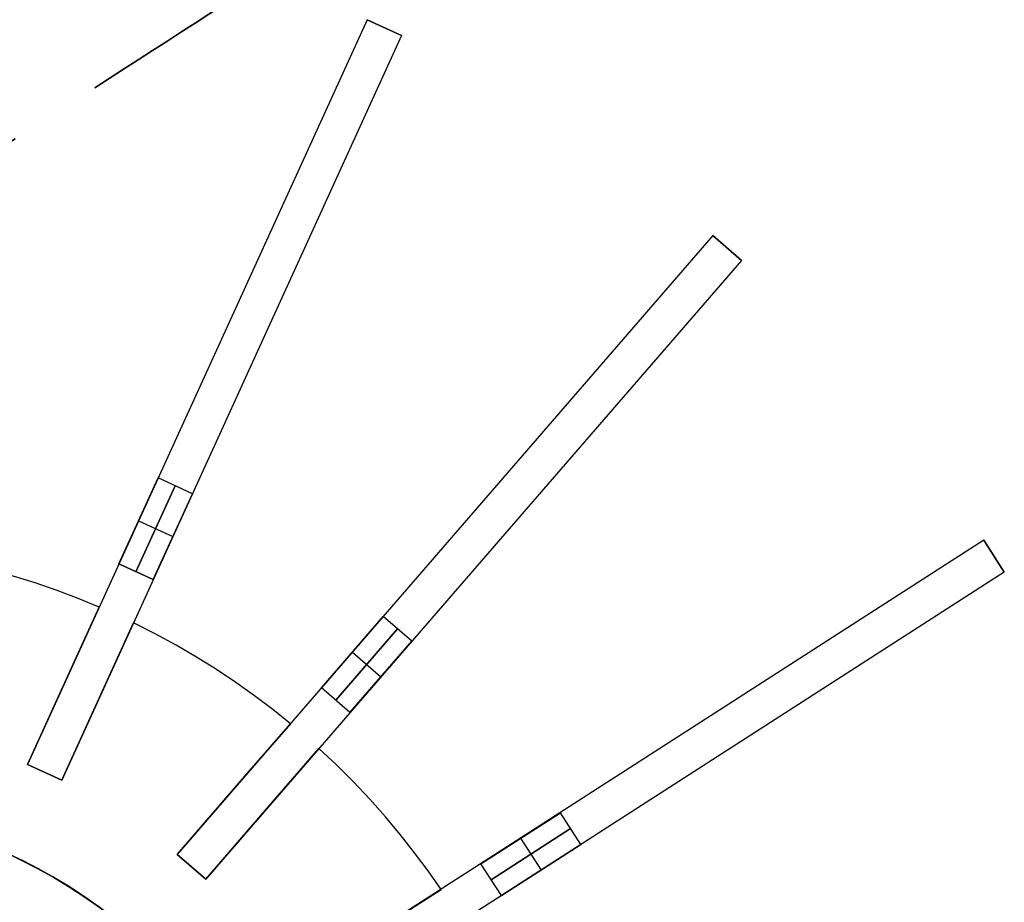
# Model space of a CAD drawing. Header units: millimetres. Extents: x 275 to 1185, y -315 to 588.
# Tile 15 of 15: x 803 to 1116, y 273 to 553. Entities that reach past the tile are written whole.
import ezdxf

# ---------------------------------------------------------------- set-up
doc = ezdxf.new("R2010")
doc.units = ezdxf.units.MM

msp = doc.modelspace()

# ---------------------------------------------------------------- linework, layer by layer
for points in [[(913.56, 553.07), (805.55, 316.56)], [(924.47, 548.08), (913.56, 553.07)], [(924.47, 548.08), (913.56, 553.07)], [(913.56, 553.07), (924.47, 548.08)], [(924.47, 548.08), (816.46, 311.58)], [(1023.43, 484.49), (853.16, 287.99)], [(1032.5, 476.63), (1023.43, 484.49)], [(1032.5, 476.63), (1023.43, 484.49)], [(1023.43, 484.49), (1032.5, 476.63)], [(1032.5, 476.63), (862.23, 280.13)], [(847.09, 407.53), (834.63, 380.24)], [(834.63, 380.24), (847.09, 407.53)], [(858.01, 402.54), (847.09, 407.53)], [(858.01, 402.54), (847.09, 407.53)], [(852.55, 405.03), (840.08, 377.75)], [(840.08, 377.75), (852.55, 405.03)], [(845.54, 375.25), (858.01, 402.54)], [(858.01, 402.54), (845.54, 375.25)], [(840.86, 393.88), (851.77, 388.9)], [(840.86, 393.88), (851.77, 388.9)], [(1109.53, 387.73), (890.8, 247.17)], [(1116.01, 377.64), (1109.53, 387.73)], [(1116.01, 377.64), (1109.53, 387.73)], [(1109.53, 387.73), (1116.01, 377.64)], [(828.37, 366.53), (821.75, 369.25), (814.99, 371.8), (808.07, 374.19), (801.02, 376.39), (793.83, 378.41), (786.51, 380.22), (779.06, 381.83), (771.51, 383.22)], [(828.37, 366.53), (821.75, 369.25), (814.99, 371.8), (808.07, 374.19), (801.02, 376.39), (793.83, 378.41), (786.51, 380.22), (779.06, 381.83), (771.51, 383.22)], [(828.37, 366.53), (821.75, 369.25), (814.99, 371.8), (808.07, 374.19), (801.02, 376.39), (793.83, 378.41), (786.51, 380.22), (779.06, 381.83), (771.51, 383.22)], [(828.37, 366.53), (821.75, 369.25), (814.99, 371.8), (808.07, 374.19), (801.02, 376.39), (793.83, 378.41), (786.51, 380.22), (779.06, 381.83), (771.51, 383.22)], [(828.37, 366.53), (821.75, 369.25), (814.99, 371.8), (808.07, 374.19), (801.02, 376.39), (793.83, 378.41), (786.51, 380.22), (779.06, 381.83), (771.51, 383.22)], [(828.37, 366.53), (821.75, 369.25), (814.99, 371.8), (808.07, 374.19), (801.02, 376.39), (793.83, 378.41), (786.51, 380.22), (779.06, 381.83), (771.51, 383.22)], [(845.54, 375.25), (834.63, 380.24)], [(845.54, 375.25), (834.63, 380.24)], [(834.63, 380.24), (845.54, 375.25)], [(1116.01, 377.64), (897.29, 237.07)], [(828.37, 366.53), (820.09, 348.4)], [(820.09, 348.4), (828.37, 366.53)], [(828.37, 366.53), (820.09, 348.4)], [(820.09, 348.4), (828.37, 366.53)], [(918.65, 363.57), (899, 340.9)], [(899, 340.9), (918.65, 363.57)], [(927.72, 355.71), (918.65, 363.57)], [(927.72, 355.71), (918.65, 363.57)], [(831, 343.42), (839.28, 361.54)], [(839.28, 361.54), (831, 343.42)], [(831, 343.42), (839.28, 361.54)], [(839.28, 361.54), (831, 343.42)], [(889.13, 329.5), (883.55, 333.98), (877.78, 338.34), (871.82, 342.57), (865.67, 346.68), (859.34, 350.63), (852.83, 354.44), (846.14, 358.08), (839.28, 361.54)], [(889.13, 329.5), (883.55, 333.98), (877.78, 338.34), (871.82, 342.57), (865.67, 346.68), (859.34, 350.63), (852.83, 354.44), (846.14, 358.08), (839.28, 361.54)], [(889.13, 329.5), (883.55, 333.98), (877.78, 338.34), (871.82, 342.57), (865.67, 346.68), (859.34, 350.63), (852.83, 354.44), (846.14, 358.08), (839.28, 361.54)], [(889.13, 329.5), (883.55, 333.98), (877.78, 338.34), (871.82, 342.57), (865.67, 346.68), (859.34, 350.63), (852.83, 354.44), (846.14, 358.08), (839.28, 361.54)], [(889.13, 329.5), (883.55, 333.98), (877.78, 338.34), (871.82, 342.57), (865.67, 346.68), (859.34, 350.63), (852.83, 354.44), (846.14, 358.08), (839.28, 361.54)], [(889.13, 329.5), (883.55, 333.98), (877.78, 338.34), (871.82, 342.57), (865.67, 346.68), (859.34, 350.63), (852.83, 354.44), (846.14, 358.08), (839.28, 361.54)], [(923.18, 359.64), (903.54, 336.97)], [(903.54, 336.97), (923.18, 359.64)], [(908.07, 333.04), (927.72, 355.71)], [(927.72, 355.71), (908.07, 333.04)], [(908.83, 352.23), (917.9, 344.37)], [(908.83, 352.23), (917.9, 344.37)], [(820.09, 348.4), (805.55, 316.56)], [(805.55, 316.56), (820.09, 348.4)], [(820.09, 348.4), (805.55, 316.56)], [(805.55, 316.56), (820.09, 348.4)], [(816.46, 311.58), (831, 343.42)], [(831, 343.42), (816.46, 311.58)], [(816.46, 311.58), (831, 343.42)], [(831, 343.42), (816.46, 311.58)], [(908.07, 333.04), (899, 340.9)], [(908.07, 333.04), (899, 340.9)], [(889.13, 329.5), (876.08, 314.44)], [(876.08, 314.44), (889.13, 329.5)], [(889.13, 329.5), (876.08, 314.44)], [(876.08, 314.44), (889.13, 329.5)], [(885.15, 306.59), (898.2, 321.65)], [(898.2, 321.65), (885.15, 306.59)], [(885.15, 306.59), (898.2, 321.65)], [(898.2, 321.65), (885.15, 306.59)], [(937.01, 276.86), (932.92, 282.72), (928.61, 288.53), (924.08, 294.28), (919.34, 299.95), (914.38, 305.53), (909.2, 311.01), (903.81, 316.39), (898.2, 321.65)], [(937.01, 276.86), (932.92, 282.72), (928.61, 288.53), (924.08, 294.28), (919.34, 299.95), (914.38, 305.53), (909.2, 311.01), (903.81, 316.39), (898.2, 321.65)], [(937.01, 276.86), (932.92, 282.72), (928.61, 288.53), (924.08, 294.28), (919.34, 299.95), (914.38, 305.53), (909.2, 311.01), (903.81, 316.39), (898.2, 321.65)], [(937.01, 276.86), (932.92, 282.72), (928.61, 288.53), (924.08, 294.28), (919.34, 299.95), (914.38, 305.53), (909.2, 311.01), (903.81, 316.39), (898.2, 321.65)], [(937.01, 276.86), (932.92, 282.72), (928.61, 288.53), (924.08, 294.28), (919.34, 299.95), (914.38, 305.53), (909.2, 311.01), (903.81, 316.39), (898.2, 321.65)], [(937.01, 276.86), (932.92, 282.72), (928.61, 288.53), (924.08, 294.28), (919.34, 299.95), (914.38, 305.53), (909.2, 311.01), (903.81, 316.39), (898.2, 321.65)], [(805.55, 316.56), (816.46, 311.58)], [(816.46, 311.58), (805.55, 316.56)], [(816.46, 311.58), (805.55, 316.56)], [(816.46, 311.58), (805.55, 316.56)], [(805.55, 316.56), (816.46, 311.58)], [(805.55, 316.56), (816.46, 311.58)], [(876.08, 314.44), (853.16, 287.99)], [(853.16, 287.99), (876.08, 314.44)], [(876.08, 314.44), (853.16, 287.99)], [(853.16, 287.99), (876.08, 314.44)], [(862.23, 280.13), (885.15, 306.59)], [(885.15, 306.59), (862.23, 280.13)], [(862.23, 280.13), (885.15, 306.59)], [(885.15, 306.59), (862.23, 280.13)], [(974.93, 301.23), (949.69, 285.01)], [(949.69, 285.01), (974.93, 301.23)], [(981.41, 291.13), (974.93, 301.23)], [(981.41, 291.13), (974.93, 301.23)], [(978.17, 296.18), (952.93, 279.96)], [(952.93, 279.96), (978.17, 296.18)], [(956.18, 274.91), (981.41, 291.13)], [(981.41, 291.13), (956.18, 274.91)], [(962.31, 293.12), (968.79, 283.02)], [(962.31, 293.12), (968.79, 283.02)], [(828.66, 271.02), (823.94, 274.36), (819.11, 277.54), (814.17, 280.55), (809.12, 283.38), (803.98, 286.04), (798.76, 288.52)], [(853.16, 287.99), (862.23, 280.13)], [(862.23, 280.13), (853.16, 287.99)], [(862.23, 280.13), (853.16, 287.99)], [(862.23, 280.13), (853.16, 287.99)], [(853.16, 287.99), (862.23, 280.13)], [(956.18, 274.91), (949.69, 285.01)], [(956.18, 274.91), (949.69, 285.01)], [(937.01, 276.86), (920.24, 266.09)], [(920.24, 266.09), (937.01, 276.86)], [(937.01, 276.86), (920.24, 266.09)], [(920.24, 266.09), (937.01, 276.86)]]:
    msp.add_lwpolyline(points)
at = {"extrusion": (0.909632, -0.415415, -1.02603e-14)}
msp.add_lwpolyline([(882.59, -86), (882.5, -80.54), (882.22, -75.08), (881.75, -69.64), (881.1, -64.21), (880.27, -58.81), (879.25, -53.45), (878.04, -48.12), (876.66, -42.83), (875.1, -37.6), (873.35, -32.42), (871.44, -27.3), (869.35, -22.26), (867.08, -17.28), (864.65, -12.39), (862.06, -7.58), (859.3, -2.87), (856.38, 1.75), (853.31, 6.27), (850.08, 10.68), (846.71, 14.97), (843.19, 19.15), (839.53, 23.21), (835.73, 27.14), (831.8, 30.93), (827.75, 34.59), (823.57, 38.11), (819.27, 41.49), (814.86, 44.72), (810.35, 47.79), (805.73, 50.71), (801.01, 53.47), (796.2, 56.06), (791.31, 58.49), (786.34, 60.75), (781.29, 62.84), (776.17, 64.76), (771, 66.5), (765.76, 68.07), (760.48, 69.45), (755.15, 70.65), (749.78, 71.67), (744.38, 72.51), (738.96, 73.16), (733.51, 73.63), (728.06, 73.91), (722.59, 74)], dxfattribs=at)
at = {"extrusion": (0.909632, -0.415415, 6.06317e-15)}
msp.add_lwpolyline([(722.59, -390), (728.06, -389.91), (733.51, -389.63), (738.96, -389.16), (744.38, -388.51), (749.78, -387.67), (755.15, -386.65), (760.48, -385.45), (765.76, -384.07), (771, -382.5), (776.17, -380.76), (781.29, -378.84), (786.34, -376.75), (791.31, -374.49), (796.2, -372.06), (801.01, -369.47), (805.73, -366.71), (810.35, -363.79), (814.86, -360.72), (819.27, -357.49), (823.57, -354.11), (827.75, -350.59), (831.8, -346.93), (835.73, -343.14), (839.53, -339.21), (843.19, -335.15), (846.71, -330.97), (850.08, -326.68), (853.31, -322.27), (856.38, -317.75), (859.3, -313.13), (862.06, -308.42), (864.65, -303.61), (867.08, -298.72), (869.35, -293.74), (871.44, -288.7), (873.35, -283.58), (875.1, -278.4), (876.66, -273.17), (878.04, -267.88), (879.25, -262.55), (880.27, -257.19), (881.1, -251.79), (881.75, -246.36), (882.22, -240.92), (882.5, -235.46), (882.59, -230)], dxfattribs=at)
at = {"extrusion": (1, 0, 0)}
for points in [[(553.07, -230), (553.07, -86)], [(550.58, -230), (550.58, -86)], [(548.08, -86), (548.08, -230)], [(484.49, -230), (484.49, -86)], [(480.56, -230), (480.56, -86)], [(476.63, -86), (476.63, -230)], [(434.82, 71.16), (434.82, -387.16)], [(429.83, 71.16), (429.83, -387.16)], [(386.24, 71.16), (386.24, -387.16)], [(387.73, -230), (387.73, -86)], [(382.68, -230), (382.68, -86)], [(378.38, 71.16), (378.38, -387.16)], [(377.64, -86), (377.64, -230)], [(366.53, -320), (366.53, -308)], [(366.53, -8), (366.53, 4)], [(361.54, -320), (361.54, -308)], [(361.54, -8), (361.54, 4)], [(329.5, -320), (329.5, -308)], [(329.5, -8), (329.5, 4)], [(321.65, -320), (321.65, -308)], [(321.65, -8), (321.65, 4)], [(316.56, -8), (316.56, -308)], [(317.45, 71.16), (317.45, -387.16)], [(314.07, -8), (314.07, -308)], [(311.58, -308), (311.58, -8)], [(307.35, 71.16), (307.35, -387.16)], [(287.99, -8), (287.99, -308)], [(284.06, -8), (284.06, -308)], [(280.13, -308), (280.13, -8)], [(276.86, -320), (276.86, -308)], [(276.86, -8), (276.86, 4)]]:
    msp.add_lwpolyline(points, dxfattribs=at)
at = {"extrusion": (0.909632, -0.415415, 4.21971e-16)}
msp.add_lwpolyline([(882.59, -86), (882.5, -80.54), (882.22, -75.08), (881.75, -69.64), (881.1, -64.21), (880.27, -58.81), (879.25, -53.45), (878.04, -48.12), (876.66, -42.83), (875.1, -37.6), (873.35, -32.42), (871.44, -27.3), (869.35, -22.26), (867.08, -17.28), (864.65, -12.39), (862.06, -7.58), (859.3, -2.87), (856.38, 1.75), (853.31, 6.27), (850.08, 10.68), (846.71, 14.97), (843.19, 19.15), (839.53, 23.21), (835.73, 27.14), (831.8, 30.93), (827.75, 34.59), (823.57, 38.11), (819.27, 41.49), (814.86, 44.72), (810.35, 47.79), (805.73, 50.71), (801.01, 53.47), (796.2, 56.06), (791.31, 58.49), (786.34, 60.75), (781.29, 62.84), (776.17, 64.76), (771, 66.5), (765.76, 68.07), (760.48, 69.45), (755.15, 70.65), (749.78, 71.67), (744.38, 72.51), (738.96, 73.16), (733.51, 73.63), (728.06, 73.91), (722.59, 74)], dxfattribs=at)
at = {"extrusion": (0.909632, -0.415415, -3.16131e-16)}
msp.add_lwpolyline([(722.59, -390), (728.06, -389.91), (733.51, -389.63), (738.96, -389.16), (744.38, -388.51), (749.78, -387.67), (755.15, -386.65), (760.48, -385.45), (765.76, -384.07), (771, -382.5), (776.17, -380.76), (781.29, -378.84), (786.34, -376.75), (791.31, -374.49), (796.2, -372.06), (801.01, -369.47), (805.73, -366.71), (810.35, -363.79), (814.86, -360.72), (819.27, -357.49), (823.57, -354.11), (827.75, -350.59), (831.8, -346.93), (835.73, -343.14), (839.53, -339.21), (843.19, -335.15), (846.71, -330.97), (850.08, -326.68), (853.31, -322.27), (856.38, -317.75), (859.3, -313.13), (862.06, -308.42), (864.65, -303.61), (867.08, -298.72), (869.35, -293.74), (871.44, -288.7), (873.35, -283.58), (875.1, -278.4), (876.66, -273.17), (878.04, -267.88), (879.25, -262.55), (880.27, -257.19), (881.1, -251.79), (881.75, -246.36), (882.22, -240.92), (882.5, -235.46), (882.59, -230)], dxfattribs=at)
at = {"extrusion": (0.909632, -0.415415, -5.01465e-15)}
msp.add_lwpolyline([(722.59, 74), (728.06, 73.91), (733.51, 73.63), (738.96, 73.16), (744.38, 72.51), (749.78, 71.67), (755.15, 70.65), (760.48, 69.45), (765.76, 68.07), (771, 66.5), (776.17, 64.76), (781.29, 62.84), (786.34, 60.75), (791.31, 58.49), (796.2, 56.06), (801.01, 53.47), (805.73, 50.71), (810.35, 47.79), (814.86, 44.72), (819.27, 41.49), (823.57, 38.11), (827.75, 34.59), (831.8, 30.93), (835.73, 27.14), (839.53, 23.21), (843.19, 19.15), (846.71, 14.97), (850.08, 10.68), (853.31, 6.27), (856.38, 1.75), (859.3, -2.87), (862.06, -7.58), (864.65, -12.39), (867.08, -17.28), (869.35, -22.26), (871.44, -27.3), (873.35, -32.42), (875.1, -37.6), (876.66, -42.83), (878.04, -48.12), (879.25, -53.45), (880.27, -58.81), (881.1, -64.21), (881.75, -69.64), (882.22, -75.08), (882.5, -80.54), (882.59, -86)], dxfattribs=at)
at = {"extrusion": (0.909632, -0.415415, 1.00315e-14)}
msp.add_lwpolyline([(882.59, -230), (882.5, -235.46), (882.22, -240.92), (881.75, -246.36), (881.1, -251.79), (880.27, -257.19), (879.25, -262.55), (878.04, -267.88), (876.66, -273.17), (875.1, -278.4), (873.35, -283.58), (871.44, -288.7), (869.35, -293.74), (867.08, -298.72), (864.65, -303.61), (862.06, -308.42), (859.3, -313.13), (856.38, -317.75), (853.31, -322.27), (850.08, -326.68), (846.71, -330.97), (843.19, -335.15), (839.53, -339.21), (835.73, -343.14), (831.8, -346.93), (827.75, -350.59), (823.57, -354.11), (819.27, -357.49), (814.86, -360.72), (810.35, -363.79), (805.73, -366.71), (801.01, -369.47), (796.2, -372.06), (791.31, -374.49), (786.34, -376.75), (781.29, -378.84), (776.17, -380.76), (771, -382.5), (765.76, -384.07), (760.48, -385.45), (755.15, -386.65), (749.78, -387.67), (744.38, -388.51), (738.96, -389.16), (733.51, -389.63), (728.06, -389.91), (722.59, -390)], dxfattribs=at)
at = {"extrusion": (0.75575, -0.654861, -3.58089e-15)}
msp.add_lwpolyline([(1036.35, -86), (1036.26, -80.54), (1035.98, -75.08), (1035.51, -69.64), (1034.86, -64.21), (1034.03, -58.81), (1033.01, -53.45), (1031.8, -48.12), (1030.42, -42.83), (1028.86, -37.6), (1027.12, -32.42), (1025.2, -27.3), (1023.11, -22.26), (1020.85, -17.28), (1018.42, -12.39), (1015.82, -7.58), (1013.06, -2.87), (1010.14, 1.75), (1007.07, 6.27), (1003.84, 10.68), (1000.47, 14.97), (996.95, 19.15), (993.29, 23.21), (989.49, 27.14), (985.56, 30.93), (981.51, 34.59), (977.33, 38.11), (973.03, 41.49), (968.62, 44.72), (964.11, 47.79), (959.49, 50.71), (954.77, 53.47), (949.96, 56.06), (945.07, 58.49), (940.1, 60.75), (935.05, 62.84), (929.93, 64.76), (924.76, 66.5), (919.52, 68.07), (914.24, 69.45), (908.91, 70.65), (903.54, 71.67), (898.14, 72.51), (892.72, 73.16), (887.27, 73.63), (881.82, 73.91), (876.35, 74)], dxfattribs=at)
at = {"extrusion": (0.75575, -0.654861, 1.96021e-15)}
msp.add_lwpolyline([(876.35, -390), (881.82, -389.91), (887.27, -389.63), (892.72, -389.16), (898.14, -388.51), (903.54, -387.67), (908.91, -386.65), (914.24, -385.45), (919.52, -384.07), (924.76, -382.5), (929.93, -380.76), (935.05, -378.84), (940.1, -376.75), (945.07, -374.49), (949.96, -372.06), (954.77, -369.47), (959.49, -366.71), (964.11, -363.79), (968.62, -360.72), (973.03, -357.49), (977.33, -354.11), (981.51, -350.59), (985.56, -346.93), (989.49, -343.14), (993.29, -339.21), (996.95, -335.15), (1000.47, -330.97), (1003.84, -326.68), (1007.07, -322.27), (1010.14, -317.75), (1013.06, -313.13), (1015.82, -308.42), (1018.42, -303.61), (1020.85, -298.72), (1023.11, -293.74), (1025.2, -288.7), (1027.12, -283.58), (1028.86, -278.4), (1030.42, -273.17), (1031.8, -267.88), (1033.01, -262.55), (1034.03, -257.19), (1034.86, -251.79), (1035.51, -246.36), (1035.98, -240.92), (1036.26, -235.46), (1036.35, -230)], dxfattribs=at)
at = {"extrusion": (0.75575, -0.654861, -1.36066e-15)}
msp.add_lwpolyline([(1036.35, -86), (1036.26, -80.54), (1035.98, -75.08), (1035.51, -69.64), (1034.86, -64.21), (1034.03, -58.81), (1033.01, -53.45), (1031.8, -48.12), (1030.42, -42.83), (1028.86, -37.6), (1027.12, -32.42), (1025.2, -27.3), (1023.11, -22.26), (1020.85, -17.28), (1018.42, -12.39), (1015.82, -7.58), (1013.06, -2.87), (1010.14, 1.75), (1007.07, 6.27), (1003.84, 10.68), (1000.47, 14.97), (996.95, 19.15), (993.29, 23.21), (989.49, 27.14), (985.56, 30.93), (981.51, 34.59), (977.33, 38.11), (973.03, 41.49), (968.62, 44.72), (964.11, 47.79), (959.49, 50.71), (954.77, 53.47), (949.96, 56.06), (945.07, 58.49), (940.1, 60.75), (935.05, 62.84), (929.93, 64.76), (924.76, 66.5), (919.52, 68.07), (914.24, 69.45), (908.91, 70.65), (903.54, 71.67), (898.14, 72.51), (892.72, 73.16), (887.27, 73.63), (881.82, 73.91), (876.35, 74)], dxfattribs=at)
at = {"extrusion": (0.75575, -0.654861, -8.26986e-16)}
msp.add_lwpolyline([(876.35, -390), (881.82, -389.91), (887.27, -389.63), (892.72, -389.16), (898.14, -388.51), (903.54, -387.67), (908.91, -386.65), (914.24, -385.45), (919.52, -384.07), (924.76, -382.5), (929.93, -380.76), (935.05, -378.84), (940.1, -376.75), (945.07, -374.49), (949.96, -372.06), (954.77, -369.47), (959.49, -366.71), (964.11, -363.79), (968.62, -360.72), (973.03, -357.49), (977.33, -354.11), (981.51, -350.59), (985.56, -346.93), (989.49, -343.14), (993.29, -339.21), (996.95, -335.15), (1000.47, -330.97), (1003.84, -326.68), (1007.07, -322.27), (1010.14, -317.75), (1013.06, -313.13), (1015.82, -308.42), (1018.42, -303.61), (1020.85, -298.72), (1023.11, -293.74), (1025.2, -288.7), (1027.12, -283.58), (1028.86, -278.4), (1030.42, -273.17), (1031.8, -267.88), (1033.01, -262.55), (1034.03, -257.19), (1034.86, -251.79), (1035.51, -246.36), (1035.98, -240.92), (1036.26, -235.46), (1036.35, -230)], dxfattribs=at)
at = {"extrusion": (0.75575, -0.654861, -1.67879e-15)}
msp.add_lwpolyline([(876.35, 74), (881.82, 73.91), (887.27, 73.63), (892.72, 73.16), (898.14, 72.51), (903.54, 71.67), (908.91, 70.65), (914.24, 69.45), (919.52, 68.07), (924.76, 66.5), (929.93, 64.76), (935.05, 62.84), (940.1, 60.75), (945.07, 58.49), (949.96, 56.06), (954.77, 53.47), (959.49, 50.71), (964.11, 47.79), (968.62, 44.72), (973.03, 41.49), (977.33, 38.11), (981.51, 34.59), (985.56, 30.93), (989.49, 27.14), (993.29, 23.21), (996.95, 19.15), (1000.47, 14.97), (1003.84, 10.68), (1007.07, 6.27), (1010.14, 1.75), (1013.06, -2.87), (1015.82, -7.58), (1018.42, -12.39), (1020.85, -17.28), (1023.11, -22.26), (1025.2, -27.3), (1027.12, -32.42), (1028.86, -37.6), (1030.42, -42.83), (1031.8, -48.12), (1033.01, -53.45), (1034.03, -58.81), (1034.86, -64.21), (1035.51, -69.64), (1035.98, -75.08), (1036.26, -80.54), (1036.35, -86)], dxfattribs=at)
at = {"extrusion": (0.75575, -0.654861, 2.49323e-15)}
msp.add_lwpolyline([(1036.35, -230), (1036.26, -235.46), (1035.98, -240.92), (1035.51, -246.36), (1034.86, -251.79), (1034.03, -257.19), (1033.01, -262.55), (1031.8, -267.88), (1030.42, -273.17), (1028.86, -278.4), (1027.12, -283.58), (1025.2, -288.7), (1023.11, -293.74), (1020.85, -298.72), (1018.42, -303.61), (1015.82, -308.42), (1013.06, -313.13), (1010.14, -317.75), (1007.07, -322.27), (1003.84, -326.68), (1000.47, -330.97), (996.95, -335.15), (993.29, -339.21), (989.49, -343.14), (985.56, -346.93), (981.51, -350.59), (977.33, -354.11), (973.03, -357.49), (968.62, -360.72), (964.11, -363.79), (959.49, -366.71), (954.77, -369.47), (949.96, -372.06), (945.07, -374.49), (940.1, -376.75), (935.05, -378.84), (929.93, -380.76), (924.76, -382.5), (919.52, -384.07), (914.24, -385.45), (908.91, -386.65), (903.54, -387.67), (898.14, -388.51), (892.72, -389.16), (887.27, -389.63), (881.82, -389.91), (876.35, -390)], dxfattribs=at)
at = {"extrusion": (-0.540641, 0.841254, 1.17295e-15)}
msp.add_lwpolyline([(-1143.02, -86), (-1142.92, -80.54), (-1142.64, -75.08), (-1142.18, -69.64), (-1141.53, -64.21), (-1140.69, -58.81), (-1139.67, -53.45), (-1138.47, -48.12), (-1137.08, -42.83), (-1135.52, -37.6), (-1133.78, -32.42), (-1131.86, -27.3), (-1129.77, -22.26), (-1127.51, -17.28), (-1125.08, -12.39), (-1122.48, -7.58), (-1119.72, -2.87), (-1116.81, 1.75), (-1113.73, 6.27), (-1110.51, 10.68), (-1107.13, 14.97), (-1103.61, 19.15), (-1099.95, 23.21), (-1096.15, 27.14), (-1092.23, 30.93), (-1088.17, 34.59), (-1083.99, 38.11), (-1079.69, 41.49), (-1075.29, 44.72), (-1070.77, 47.79), (-1066.15, 50.71), (-1061.43, 53.47), (-1056.63, 56.06), (-1051.73, 58.49), (-1046.76, 60.75), (-1041.71, 62.84), (-1036.6, 64.76), (-1031.42, 66.5), (-1026.18, 68.07), (-1020.9, 69.45), (-1015.57, 70.65), (-1010.2, 71.67), (-1004.8, 72.51), (-999.38, 73.16), (-993.94, 73.63), (-988.48, 73.91), (-983.02, 74)], dxfattribs=at)
at = {"extrusion": (-0.540641, 0.841254, 3.91668e-15)}
msp.add_lwpolyline([(-983.02, -390), (-988.48, -389.91), (-993.94, -389.63), (-999.38, -389.16), (-1004.8, -388.51), (-1010.2, -387.67), (-1015.57, -386.65), (-1020.9, -385.45), (-1026.18, -384.07), (-1031.42, -382.5), (-1036.6, -380.76), (-1041.71, -378.84), (-1046.76, -376.75), (-1051.73, -374.49), (-1056.63, -372.06), (-1061.43, -369.47), (-1066.15, -366.71), (-1070.77, -363.79), (-1075.29, -360.72), (-1079.69, -357.49), (-1083.99, -354.11), (-1088.17, -350.59), (-1092.23, -346.93), (-1096.15, -343.14), (-1099.95, -339.21), (-1103.61, -335.15), (-1107.13, -330.97), (-1110.51, -326.68), (-1113.73, -322.27), (-1116.81, -317.75), (-1119.72, -313.13), (-1122.48, -308.42), (-1125.08, -303.61), (-1127.51, -298.72), (-1129.77, -293.74), (-1131.86, -288.7), (-1133.78, -283.58), (-1135.52, -278.4), (-1137.08, -273.17), (-1138.47, -267.88), (-1139.67, -262.55), (-1140.69, -257.19), (-1141.53, -251.79), (-1142.18, -246.36), (-1142.64, -240.92), (-1142.92, -235.46), (-1143.02, -230)], dxfattribs=at)
at = {"extrusion": (-0.540641, 0.841254, -1.36426e-15)}
msp.add_lwpolyline([(-1143.02, -86), (-1142.92, -80.54), (-1142.64, -75.08), (-1142.18, -69.64), (-1141.53, -64.21), (-1140.69, -58.81), (-1139.67, -53.45), (-1138.47, -48.12), (-1137.08, -42.83), (-1135.52, -37.6), (-1133.78, -32.42), (-1131.86, -27.3), (-1129.77, -22.26), (-1127.51, -17.28), (-1125.08, -12.39), (-1122.48, -7.58), (-1119.72, -2.87), (-1116.81, 1.75), (-1113.73, 6.27), (-1110.51, 10.68), (-1107.13, 14.97), (-1103.61, 19.15), (-1099.95, 23.21), (-1096.15, 27.14), (-1092.23, 30.93), (-1088.17, 34.59), (-1083.99, 38.11), (-1079.69, 41.49), (-1075.29, 44.72), (-1070.77, 47.79), (-1066.15, 50.71), (-1061.43, 53.47), (-1056.63, 56.06), (-1051.73, 58.49), (-1046.76, 60.75), (-1041.71, 62.84), (-1036.6, 64.76), (-1031.42, 66.5), (-1026.18, 68.07), (-1020.9, 69.45), (-1015.57, 70.65), (-1010.2, 71.67), (-1004.8, 72.51), (-999.38, 73.16), (-993.94, 73.63), (-988.48, 73.91), (-983.02, 74)], dxfattribs=at)
at = {"extrusion": (-0.540641, 0.841254, 1.30373e-15)}
msp.add_lwpolyline([(-983.02, -390), (-988.48, -389.91), (-993.94, -389.63), (-999.38, -389.16), (-1004.8, -388.51), (-1010.2, -387.67), (-1015.57, -386.65), (-1020.9, -385.45), (-1026.18, -384.07), (-1031.42, -382.5), (-1036.6, -380.76), (-1041.71, -378.84), (-1046.76, -376.75), (-1051.73, -374.49), (-1056.63, -372.06), (-1061.43, -369.47), (-1066.15, -366.71), (-1070.77, -363.79), (-1075.29, -360.72), (-1079.69, -357.49), (-1083.99, -354.11), (-1088.17, -350.59), (-1092.23, -346.93), (-1096.15, -343.14), (-1099.95, -339.21), (-1103.61, -335.15), (-1107.13, -330.97), (-1110.51, -326.68), (-1113.73, -322.27), (-1116.81, -317.75), (-1119.72, -313.13), (-1122.48, -308.42), (-1125.08, -303.61), (-1127.51, -298.72), (-1129.77, -293.74), (-1131.86, -288.7), (-1133.78, -283.58), (-1135.52, -278.4), (-1137.08, -273.17), (-1138.47, -267.88), (-1139.67, -262.55), (-1140.69, -257.19), (-1141.53, -251.79), (-1142.18, -246.36), (-1142.64, -240.92), (-1142.92, -235.46), (-1143.02, -230)], dxfattribs=at)
at = {"extrusion": (0.909632, -0.415415, -4.45159e-15)}
msp.add_lwpolyline([(692.59, 74), (690.2, 73.96), (687.82, 73.84), (685.43, 73.63), (683.06, 73.35), (680.7, 72.98), (678.35, 72.54), (676.02, 72.01), (673.71, 71.4), (671.42, 70.72), (669.15, 69.96), (666.91, 69.12), (664.7, 68.2), (662.53, 67.22), (660.39, 66.15), (658.29, 65.02), (656.22, 63.81), (654.2, 62.53), (652.23, 61.19), (650.3, 59.78), (648.42, 58.3), (646.59, 56.76), (644.81, 55.16), (643.1, 53.5), (641.43, 51.78), (639.83, 50), (638.29, 48.18), (636.82, 46.3), (635.4, 44.37), (634.06, 42.39), (632.78, 40.37), (631.58, 38.31), (630.44, 36.2), (629.38, 34.06), (628.39, 31.89), (627.47, 29.68), (626.63, 27.44), (625.87, 25.18), (625.19, 22.89), (624.58, 20.57), (624.06, 18.24), (623.61, 15.89), (623.24, 13.53), (622.96, 11.16), (622.76, 8.78), (622.63, 6.39), (622.59, 4)], dxfattribs=at)
at = {"extrusion": (0.909632, -0.415415, 1.3761e-15)}
msp.add_lwpolyline([(622.59, -320), (622.63, -322.39), (622.76, -324.78), (622.96, -327.16), (623.24, -329.53), (623.61, -331.89), (624.06, -334.24), (624.58, -336.57), (625.19, -338.89), (625.87, -341.18), (626.63, -343.44), (627.47, -345.68), (628.39, -347.89), (629.38, -350.06), (630.44, -352.2), (631.58, -354.31), (632.78, -356.37), (634.06, -358.39), (635.4, -360.37), (636.82, -362.3), (638.29, -364.18), (639.83, -366), (641.43, -367.78), (643.1, -369.5), (644.81, -371.16), (646.59, -372.76), (648.42, -374.3), (650.3, -375.78), (652.23, -377.19), (654.2, -378.53), (656.22, -379.81), (658.29, -381.02), (660.39, -382.15), (662.53, -383.22), (664.7, -384.2), (666.91, -385.12), (669.15, -385.96), (671.42, -386.72), (673.71, -387.4), (676.02, -388.01), (678.35, -388.54), (680.7, -388.98), (683.06, -389.35), (685.43, -389.63), (687.82, -389.84), (690.2, -389.96), (692.59, -390)], dxfattribs=at)
at = {"extrusion": (0.909632, -0.415415, -1.54872e-15)}
msp.add_lwpolyline([(692.59, 74), (690.2, 73.96), (687.82, 73.84), (685.43, 73.63), (683.06, 73.35), (680.7, 72.98), (678.35, 72.54), (676.02, 72.01), (673.71, 71.4), (671.42, 70.72), (669.15, 69.96), (666.91, 69.12), (664.7, 68.2), (662.53, 67.22), (660.39, 66.15), (658.29, 65.02), (656.22, 63.81), (654.2, 62.53), (652.23, 61.19), (650.3, 59.78), (648.42, 58.3), (646.59, 56.76), (644.81, 55.16), (643.1, 53.5), (641.43, 51.78), (639.83, 50), (638.29, 48.18), (636.82, 46.3), (635.4, 44.37), (634.06, 42.39), (632.78, 40.37), (631.58, 38.31), (630.44, 36.2), (629.38, 34.06), (628.39, 31.89), (627.47, 29.68), (626.63, 27.44), (625.87, 25.18), (625.19, 22.89), (624.58, 20.57), (624.06, 18.24), (623.61, 15.89), (623.24, 13.53), (622.96, 11.16), (622.76, 8.78), (622.63, 6.39), (622.59, 4)], dxfattribs=at)
at = {"extrusion": (0.909632, -0.415415, 1.81001e-15)}
msp.add_lwpolyline([(622.59, -320), (622.63, -322.39), (622.76, -324.78), (622.96, -327.16), (623.24, -329.53), (623.61, -331.89), (624.06, -334.24), (624.58, -336.57), (625.19, -338.89), (625.87, -341.18), (626.63, -343.44), (627.47, -345.68), (628.39, -347.89), (629.38, -350.06), (630.44, -352.2), (631.58, -354.31), (632.78, -356.37), (634.06, -358.39), (635.4, -360.37), (636.82, -362.3), (638.29, -364.18), (639.83, -366), (641.43, -367.78), (643.1, -369.5), (644.81, -371.16), (646.59, -372.76), (648.42, -374.3), (650.3, -375.78), (652.23, -377.19), (654.2, -378.53), (656.22, -379.81), (658.29, -381.02), (660.39, -382.15), (662.53, -383.22), (664.7, -384.2), (666.91, -385.12), (669.15, -385.96), (671.42, -386.72), (673.71, -387.4), (676.02, -388.01), (678.35, -388.54), (680.7, -388.98), (683.06, -389.35), (685.43, -389.63), (687.82, -389.84), (690.2, -389.96), (692.59, -390)], dxfattribs=at)
at = {"extrusion": (-0.540641, 0.841254, -9.44147e-17)}
msp.add_lwpolyline([(-983.02, 74), (-988.48, 73.91), (-993.94, 73.63), (-999.38, 73.16), (-1004.8, 72.51), (-1010.2, 71.67), (-1015.57, 70.65), (-1020.9, 69.45), (-1026.18, 68.07), (-1031.42, 66.5), (-1036.6, 64.76), (-1041.71, 62.84), (-1046.76, 60.75), (-1051.73, 58.49), (-1056.63, 56.06), (-1061.43, 53.47), (-1066.15, 50.71), (-1070.77, 47.79), (-1075.29, 44.72), (-1079.69, 41.49), (-1083.99, 38.11), (-1088.17, 34.59), (-1092.23, 30.93), (-1096.15, 27.14), (-1099.95, 23.21), (-1103.61, 19.15), (-1107.13, 14.97), (-1110.51, 10.68), (-1113.73, 6.27), (-1116.81, 1.75), (-1119.72, -2.87), (-1122.48, -7.58), (-1125.08, -12.39), (-1127.51, -17.28), (-1129.77, -22.26), (-1131.86, -27.3), (-1133.78, -32.42), (-1135.52, -37.6), (-1137.08, -42.83), (-1138.47, -48.12), (-1139.67, -53.45), (-1140.69, -58.81), (-1141.53, -64.21), (-1142.18, -69.64), (-1142.64, -75.08), (-1142.92, -80.54), (-1143.02, -86)], dxfattribs=at)
at = {"extrusion": (-0.540641, 0.841254, 1.59228e-15)}
msp.add_lwpolyline([(-1143.02, -230), (-1142.92, -235.46), (-1142.64, -240.92), (-1142.18, -246.36), (-1141.53, -251.79), (-1140.69, -257.19), (-1139.67, -262.55), (-1138.47, -267.88), (-1137.08, -273.17), (-1135.52, -278.4), (-1133.78, -283.58), (-1131.86, -288.7), (-1129.77, -293.74), (-1127.51, -298.72), (-1125.08, -303.61), (-1122.48, -308.42), (-1119.72, -313.13), (-1116.81, -317.75), (-1113.73, -322.27), (-1110.51, -326.68), (-1107.13, -330.97), (-1103.61, -335.15), (-1099.95, -339.21), (-1096.15, -343.14), (-1092.23, -346.93), (-1088.17, -350.59), (-1083.99, -354.11), (-1079.69, -357.49), (-1075.29, -360.72), (-1070.77, -363.79), (-1066.15, -366.71), (-1061.43, -369.47), (-1056.63, -372.06), (-1051.73, -374.49), (-1046.76, -376.75), (-1041.71, -378.84), (-1036.6, -380.76), (-1031.42, -382.5), (-1026.18, -384.07), (-1020.9, -385.45), (-1015.57, -386.65), (-1010.2, -387.67), (-1004.8, -388.51), (-999.38, -389.16), (-993.94, -389.63), (-988.48, -389.91), (-983.02, -390)], dxfattribs=at)
at = {"extrusion": (0.909632, -0.415415, -7.85751e-16)}
msp.add_lwpolyline([(622.59, 4), (622.63, 6.39), (622.76, 8.78), (622.96, 11.16), (623.24, 13.53), (623.61, 15.89), (624.06, 18.24), (624.58, 20.57), (625.19, 22.89), (625.87, 25.18), (626.63, 27.44), (627.47, 29.68), (628.39, 31.89), (629.38, 34.06), (630.44, 36.2), (631.58, 38.31), (632.78, 40.37), (634.06, 42.39), (635.4, 44.37), (636.82, 46.3), (638.29, 48.18), (639.83, 50), (641.43, 51.78), (643.1, 53.5), (644.81, 55.16), (646.59, 56.76), (648.42, 58.3), (650.3, 59.78), (652.23, 61.19), (654.2, 62.53), (656.22, 63.81), (658.29, 65.02), (660.39, 66.15), (662.53, 67.22), (664.7, 68.2), (666.91, 69.12), (669.15, 69.96), (671.42, 70.72), (673.71, 71.4), (676.02, 72.01), (678.35, 72.54), (680.7, 72.98), (683.06, 73.35), (685.43, 73.63), (687.82, 73.84), (690.2, 73.96), (692.59, 74)], dxfattribs=at)
at = {"extrusion": (0.909632, -0.415415, 4.90952e-15)}
msp.add_lwpolyline([(622.59, -320), (622.63, -322.39), (622.76, -324.78), (622.96, -327.16), (623.24, -329.53), (623.61, -331.89), (624.06, -334.24), (624.58, -336.57), (625.19, -338.89), (625.87, -341.18), (626.63, -343.44), (627.47, -345.68), (628.39, -347.89), (629.38, -350.06), (630.44, -352.2), (631.58, -354.31), (632.78, -356.37), (634.06, -358.39), (635.4, -360.37), (636.82, -362.3), (638.29, -364.18), (639.83, -366), (641.43, -367.78), (643.1, -369.5), (644.81, -371.16), (646.59, -372.76), (648.42, -374.3), (650.3, -375.78), (652.23, -377.19), (654.2, -378.53), (656.22, -379.81), (658.29, -381.02), (660.39, -382.15), (662.53, -383.22), (664.7, -384.2), (666.91, -385.12), (669.15, -385.96), (671.42, -386.72), (673.71, -387.4), (676.02, -388.01), (678.35, -388.54), (680.7, -388.98), (683.06, -389.35), (685.43, -389.63), (687.82, -389.84), (690.2, -389.96), (692.59, -390)], dxfattribs=at)
at = {"extrusion": (0.75575, -0.654861, 4.92978e-15)}
msp.add_lwpolyline([(846.35, 74), (843.96, 73.96), (841.58, 73.84), (839.2, 73.63), (836.82, 73.35), (834.46, 72.98), (832.11, 72.54), (829.78, 72.01), (827.47, 71.4), (825.18, 70.72), (822.91, 69.96), (820.67, 69.12), (818.47, 68.2), (816.29, 67.22), (814.15, 66.15), (812.05, 65.02), (809.98, 63.81), (807.96, 62.53), (805.99, 61.19), (804.06, 59.78), (802.18, 58.3), (800.35, 56.76), (798.57, 55.16), (796.86, 53.5), (795.2, 51.78), (793.59, 50), (792.05, 48.18), (790.58, 46.3), (789.17, 44.37), (787.82, 42.39), (786.54, 40.37), (785.34, 38.31), (784.2, 36.2), (783.14, 34.06), (782.15, 31.89), (781.23, 29.68), (780.4, 27.44), (779.63, 25.18), (778.95, 22.89), (778.34, 20.57), (777.82, 18.24), (777.37, 15.89), (777.01, 13.53), (776.72, 11.16), (776.52, 8.78), (776.39, 6.39), (776.35, 4)], dxfattribs=at)
at = {"extrusion": (0.75575, -0.654861, -1.18297e-14)}
msp.add_lwpolyline([(776.35, -320), (776.39, -322.39), (776.52, -324.78), (776.72, -327.16), (777.01, -329.53), (777.37, -331.89), (777.82, -334.24), (778.34, -336.57), (778.95, -338.89), (779.63, -341.18), (780.4, -343.44), (781.23, -345.68), (782.15, -347.89), (783.14, -350.06), (784.2, -352.2), (785.34, -354.31), (786.54, -356.37), (787.82, -358.39), (789.17, -360.37), (790.58, -362.3), (792.05, -364.18), (793.59, -366), (795.2, -367.78), (796.86, -369.5), (798.57, -371.16), (800.35, -372.76), (802.18, -374.3), (804.06, -375.78), (805.99, -377.19), (807.96, -378.53), (809.98, -379.81), (812.05, -381.02), (814.15, -382.15), (816.29, -383.22), (818.47, -384.2), (820.67, -385.12), (822.91, -385.96), (825.18, -386.72), (827.47, -387.4), (829.78, -388.01), (832.11, -388.54), (834.46, -388.98), (836.82, -389.35), (839.2, -389.63), (841.58, -389.84), (843.96, -389.96), (846.35, -390)], dxfattribs=at)
at = {"extrusion": (0.75575, -0.654861, -4.0133e-16)}
msp.add_lwpolyline([(846.35, 74), (843.96, 73.96), (841.58, 73.84), (839.2, 73.63), (836.82, 73.35), (834.46, 72.98), (832.11, 72.54), (829.78, 72.01), (827.47, 71.4), (825.18, 70.72), (822.91, 69.96), (820.67, 69.12), (818.47, 68.2), (816.29, 67.22), (814.15, 66.15), (812.05, 65.02), (809.98, 63.81), (807.96, 62.53), (805.99, 61.19), (804.06, 59.78), (802.18, 58.3), (800.35, 56.76), (798.57, 55.16), (796.86, 53.5), (795.2, 51.78), (793.59, 50), (792.05, 48.18), (790.58, 46.3), (789.17, 44.37), (787.82, 42.39), (786.54, 40.37), (785.34, 38.31), (784.2, 36.2), (783.14, 34.06), (782.15, 31.89), (781.23, 29.68), (780.4, 27.44), (779.63, 25.18), (778.95, 22.89), (778.34, 20.57), (777.82, 18.24), (777.37, 15.89), (777.01, 13.53), (776.72, 11.16), (776.52, 8.78), (776.39, 6.39), (776.35, 4)], dxfattribs=at)
at = {"extrusion": (0.75575, -0.654861, -8.59399e-16)}
msp.add_lwpolyline([(776.35, -320), (776.39, -322.39), (776.52, -324.78), (776.72, -327.16), (777.01, -329.53), (777.37, -331.89), (777.82, -334.24), (778.34, -336.57), (778.95, -338.89), (779.63, -341.18), (780.4, -343.44), (781.23, -345.68), (782.15, -347.89), (783.14, -350.06), (784.2, -352.2), (785.34, -354.31), (786.54, -356.37), (787.82, -358.39), (789.17, -360.37), (790.58, -362.3), (792.05, -364.18), (793.59, -366), (795.2, -367.78), (796.86, -369.5), (798.57, -371.16), (800.35, -372.76), (802.18, -374.3), (804.06, -375.78), (805.99, -377.19), (807.96, -378.53), (809.98, -379.81), (812.05, -381.02), (814.15, -382.15), (816.29, -383.22), (818.47, -384.2), (820.67, -385.12), (822.91, -385.96), (825.18, -386.72), (827.47, -387.4), (829.78, -388.01), (832.11, -388.54), (834.46, -388.98), (836.82, -389.35), (839.2, -389.63), (841.58, -389.84), (843.96, -389.96), (846.35, -390)], dxfattribs=at)
at = {"extrusion": (0.75575, -0.654861, 7.66867e-15)}
msp.add_lwpolyline([(776.35, 4), (776.39, 6.39), (776.52, 8.78), (776.72, 11.16), (777.01, 13.53), (777.37, 15.89), (777.82, 18.24), (778.34, 20.57), (778.95, 22.89), (779.63, 25.18), (780.4, 27.44), (781.23, 29.68), (782.15, 31.89), (783.14, 34.06), (784.2, 36.2), (785.34, 38.31), (786.54, 40.37), (787.82, 42.39), (789.17, 44.37), (790.58, 46.3), (792.05, 48.18), (793.59, 50), (795.2, 51.78), (796.86, 53.5), (798.57, 55.16), (800.35, 56.76), (802.18, 58.3), (804.06, 59.78), (805.99, 61.19), (807.96, 62.53), (809.98, 63.81), (812.05, 65.02), (814.15, 66.15), (816.29, 67.22), (818.47, 68.2), (820.67, 69.12), (822.91, 69.96), (825.18, 70.72), (827.47, 71.4), (829.78, 72.01), (832.11, 72.54), (834.46, 72.98), (836.82, 73.35), (839.2, 73.63), (841.58, 73.84), (843.96, 73.96), (846.35, 74)], dxfattribs=at)
at = {"extrusion": (0.75575, -0.654861, -1.08044e-14)}
msp.add_lwpolyline([(776.35, -320), (776.39, -322.39), (776.52, -324.78), (776.72, -327.16), (777.01, -329.53), (777.37, -331.89), (777.82, -334.24), (778.34, -336.57), (778.95, -338.89), (779.63, -341.18), (780.4, -343.44), (781.23, -345.68), (782.15, -347.89), (783.14, -350.06), (784.2, -352.2), (785.34, -354.31), (786.54, -356.37), (787.82, -358.39), (789.17, -360.37), (790.58, -362.3), (792.05, -364.18), (793.59, -366), (795.2, -367.78), (796.86, -369.5), (798.57, -371.16), (800.35, -372.76), (802.18, -374.3), (804.06, -375.78), (805.99, -377.19), (807.96, -378.53), (809.98, -379.81), (812.05, -381.02), (814.15, -382.15), (816.29, -383.22), (818.47, -384.2), (820.67, -385.12), (822.91, -385.96), (825.18, -386.72), (827.47, -387.4), (829.78, -388.01), (832.11, -388.54), (834.46, -388.98), (836.82, -389.35), (839.2, -389.63), (841.58, -389.84), (843.96, -389.96), (846.35, -390)], dxfattribs=at)
at = {"extrusion": (3e-05, -4.31335e-06, 1)}
msp.add_lwpolyline([(896.68, 136.69), (896.58, 142.49), (896.27, 148.29), (895.77, 154.07), (895.06, 159.84), (894.16, 165.57), (893.05, 171.27), (891.75, 176.92), (890.25, 182.53), (888.55, 188.08), (886.67, 193.57), (884.59, 198.99), (882.33, 204.34), (879.88, 209.6), (877.25, 214.78), (874.44, 219.86), (871.46, 224.84), (868.31, 229.71), (864.98, 234.47), (861.5, 239.11), (857.85, 243.62), (854.05, 248.01), (850.1, 252.26), (846, 256.37), (841.76, 260.34), (837.39, 264.16), (832.88, 267.82), (828.26, 271.32), (823.51, 274.66), (818.65, 277.83), (813.68, 280.83), (808.61, 283.66), (803.44, 286.31), (798.19, 288.78), (792.85, 291.06), (787.44, 293.15), (781.95, 295.06), (776.41, 296.77), (770.81, 298.29), (765.15, 299.61), (759.46, 300.74), (753.73, 301.66), (747.97, 302.39), (742.19, 302.91), (736.39, 303.24), (730.59, 303.36), (724.79, 303.28), (718.99, 302.99), (713.2, 302.51), (707.44, 301.82), (701.7, 300.94), (696, 299.85), (690.34, 298.57), (684.73, 297.09), (679.17, 295.41), (673.67, 293.55), (668.25, 291.49), (662.89, 289.25), (657.62, 286.82), (652.44, 284.2), (647.35, 281.41), (642.36, 278.45), (637.47, 275.31), (632.7, 272), (628.05, 268.53), (623.52, 264.9), (619.12, 261.12), (614.86, 257.18), (610.73, 253.1), (606.75, 248.87), (602.92, 244.51), (599.24, 240.02), (595.72, 235.41), (592.37, 230.67), (589.18, 225.82), (586.16, 220.86), (583.31, 215.8), (580.65, 210.64), (578.16, 205.4), (575.86, 200.07), (573.75, 194.66), (571.83, 189.19), (570.09, 183.65)], dxfattribs=at)
at = {"extrusion": (-3e-05, 4.31335e-06, 1)}
msp.add_lwpolyline([(570.08, 183.65), (571.81, 189.19), (573.73, 194.67), (575.84, 200.07), (578.15, 205.4), (580.63, 210.65), (583.3, 215.8), (586.14, 220.86), (589.16, 225.82), (592.35, 230.67), (595.7, 235.41), (599.22, 240.02), (602.9, 244.52), (606.73, 248.88), (610.71, 253.1), (614.84, 257.18), (619.1, 261.12), (623.5, 264.91), (628.03, 268.54), (632.69, 272.01), (637.46, 275.31), (642.34, 278.45), (647.33, 281.42), (652.42, 284.21), (657.6, 286.82), (662.87, 289.25), (668.23, 291.49), (673.65, 293.55), (679.15, 295.42), (684.71, 297.09), (690.32, 298.57), (695.98, 299.85), (701.68, 300.94), (707.42, 301.83), (713.19, 302.51), (718.97, 303), (724.77, 303.28), (730.57, 303.36), (736.37, 303.24), (742.17, 302.91), (747.95, 302.39), (753.71, 301.66), (759.44, 300.74), (765.13, 299.61), (770.79, 298.29), (776.39, 296.77), (781.94, 295.06), (787.42, 293.15), (792.83, 291.06), (798.17, 288.78), (803.42, 286.31), (808.59, 283.66), (813.66, 280.84), (818.63, 277.84), (823.49, 274.66), (828.24, 271.33), (832.87, 267.82), (837.37, 264.16), (841.74, 260.34), (845.98, 256.38), (850.08, 252.27), (854.03, 248.01), (857.83, 243.63), (861.48, 239.11), (864.96, 234.47), (868.29, 229.71), (871.44, 224.84), (874.42, 219.86), (877.23, 214.78), (879.86, 209.6), (882.31, 204.34), (884.57, 199), (886.65, 193.58), (888.54, 188.09), (890.23, 182.53), (891.73, 176.93), (893.03, 171.27), (894.14, 165.57), (895.04, 159.84), (895.75, 154.08), (896.25, 148.29), (896.56, 142.5), (896.66, 136.69)], dxfattribs=at)
at = {"extrusion": (-0.540641, 0.841254, 1.52444e-15)}
msp.add_lwpolyline([(-953.02, 74), (-950.63, 73.96), (-948.24, 73.84), (-945.86, 73.63), (-943.48, 73.35), (-941.12, 72.98), (-938.77, 72.54), (-936.44, 72.01), (-934.13, 71.4), (-931.84, 70.72), (-929.58, 69.96), (-927.34, 69.12), (-925.13, 68.2), (-922.95, 67.22), (-920.81, 66.15), (-918.71, 65.02), (-916.65, 63.81), (-914.63, 62.53), (-912.65, 61.19), (-910.72, 59.78), (-908.84, 58.3), (-907.01, 56.76), (-905.24, 55.16), (-903.52, 53.5), (-901.86, 51.78), (-900.26, 50), (-898.72, 48.18), (-897.24, 46.3), (-895.83, 44.37), (-894.48, 42.39), (-893.21, 40.37), (-892, 38.31), (-890.86, 36.2), (-889.8, 34.06), (-888.81, 31.89), (-887.9, 29.68), (-887.06, 27.44), (-886.3, 25.18), (-885.61, 22.89), (-885.01, 20.57), (-884.48, 18.24), (-884.03, 15.89), (-883.67, 13.53), (-883.38, 11.16), (-883.18, 8.78), (-883.06, 6.39), (-883.02, 4)], dxfattribs=at)
at = {"extrusion": (-0.540641, 0.841254, -1.02008e-16)}
msp.add_lwpolyline([(-883.02, -320), (-883.06, -322.39), (-883.18, -324.78), (-883.38, -327.16), (-883.67, -329.53), (-884.03, -331.89), (-884.48, -334.24), (-885.01, -336.57), (-885.61, -338.89), (-886.3, -341.18), (-887.06, -343.44), (-887.9, -345.68), (-888.81, -347.89), (-889.8, -350.06), (-890.86, -352.2), (-892, -354.31), (-893.21, -356.37), (-894.48, -358.39), (-895.83, -360.37), (-897.24, -362.3), (-898.72, -364.18), (-900.26, -366), (-901.86, -367.78), (-903.52, -369.5), (-905.24, -371.16), (-907.01, -372.76), (-908.84, -374.3), (-910.72, -375.78), (-912.65, -377.19), (-914.63, -378.53), (-916.65, -379.81), (-918.71, -381.02), (-920.81, -382.15), (-922.95, -383.22), (-925.13, -384.2), (-927.34, -385.12), (-929.58, -385.96), (-931.84, -386.72), (-934.13, -387.4), (-936.44, -388.01), (-938.77, -388.54), (-941.12, -388.98), (-943.48, -389.35), (-945.86, -389.63), (-948.24, -389.84), (-950.63, -389.96), (-953.02, -390)], dxfattribs=at)
at = {"extrusion": (-0.540641, 0.841254, -1.38359e-16)}
msp.add_lwpolyline([(-953.02, 74), (-950.63, 73.96), (-948.24, 73.84), (-945.86, 73.63), (-943.48, 73.35), (-941.12, 72.98), (-938.77, 72.54), (-936.44, 72.01), (-934.13, 71.4), (-931.84, 70.72), (-929.58, 69.96), (-927.34, 69.12), (-925.13, 68.2), (-922.95, 67.22), (-920.81, 66.15), (-918.71, 65.02), (-916.65, 63.81), (-914.63, 62.53), (-912.65, 61.19), (-910.72, 59.78), (-908.84, 58.3), (-907.01, 56.76), (-905.24, 55.16), (-903.52, 53.5), (-901.86, 51.78), (-900.26, 50), (-898.72, 48.18), (-897.24, 46.3), (-895.83, 44.37), (-894.48, 42.39), (-893.21, 40.37), (-892, 38.31), (-890.86, 36.2), (-889.8, 34.06), (-888.81, 31.89), (-887.9, 29.68), (-887.06, 27.44), (-886.3, 25.18), (-885.61, 22.89), (-885.01, 20.57), (-884.48, 18.24), (-884.03, 15.89), (-883.67, 13.53), (-883.38, 11.16), (-883.18, 8.78), (-883.06, 6.39), (-883.02, 4)], dxfattribs=at)
at = {"extrusion": (-0.540641, 0.841254, 1.42555e-16)}
msp.add_lwpolyline([(-883.02, -320), (-883.06, -322.39), (-883.18, -324.78), (-883.38, -327.16), (-883.67, -329.53), (-884.03, -331.89), (-884.48, -334.24), (-885.01, -336.57), (-885.61, -338.89), (-886.3, -341.18), (-887.06, -343.44), (-887.9, -345.68), (-888.81, -347.89), (-889.8, -350.06), (-890.86, -352.2), (-892, -354.31), (-893.21, -356.37), (-894.48, -358.39), (-895.83, -360.37), (-897.24, -362.3), (-898.72, -364.18), (-900.26, -366), (-901.86, -367.78), (-903.52, -369.5), (-905.24, -371.16), (-907.01, -372.76), (-908.84, -374.3), (-910.72, -375.78), (-912.65, -377.19), (-914.63, -378.53), (-916.65, -379.81), (-918.71, -381.02), (-920.81, -382.15), (-922.95, -383.22), (-925.13, -384.2), (-927.34, -385.12), (-929.58, -385.96), (-931.84, -386.72), (-934.13, -387.4), (-936.44, -388.01), (-938.77, -388.54), (-941.12, -388.98), (-943.48, -389.35), (-945.86, -389.63), (-948.24, -389.84), (-950.63, -389.96), (-953.02, -390)], dxfattribs=at)
at = {"extrusion": (-0.540641, 0.841254, -7.99375e-16)}
msp.add_lwpolyline([(-883.02, 4), (-883.06, 6.39), (-883.18, 8.78), (-883.38, 11.16), (-883.67, 13.53), (-884.03, 15.89), (-884.48, 18.24), (-885.01, 20.57), (-885.61, 22.89), (-886.3, 25.18), (-887.06, 27.44), (-887.9, 29.68), (-888.81, 31.89), (-889.8, 34.06), (-890.86, 36.2), (-892, 38.31), (-893.21, 40.37), (-894.48, 42.39), (-895.83, 44.37), (-897.24, 46.3), (-898.72, 48.18), (-900.26, 50), (-901.86, 51.78), (-903.52, 53.5), (-905.24, 55.16), (-907.01, 56.76), (-908.84, 58.3), (-910.72, 59.78), (-912.65, 61.19), (-914.63, 62.53), (-916.65, 63.81), (-918.71, 65.02), (-920.81, 66.15), (-922.95, 67.22), (-925.13, 68.2), (-927.34, 69.12), (-929.58, 69.96), (-931.84, 70.72), (-934.13, 71.4), (-936.44, 72.01), (-938.77, 72.54), (-941.12, 72.98), (-943.48, 73.35), (-945.86, 73.63), (-948.24, 73.84), (-950.63, 73.96), (-953.02, 74)], dxfattribs=at)
at = {"extrusion": (-0.540641, 0.841254, -3.32404e-16)}
msp.add_lwpolyline([(-883.02, -320), (-883.06, -322.39), (-883.18, -324.78), (-883.38, -327.16), (-883.67, -329.53), (-884.03, -331.89), (-884.48, -334.24), (-885.01, -336.57), (-885.61, -338.89), (-886.3, -341.18), (-887.06, -343.44), (-887.9, -345.68), (-888.81, -347.89), (-889.8, -350.06), (-890.86, -352.2), (-892, -354.31), (-893.21, -356.37), (-894.48, -358.39), (-895.83, -360.37), (-897.24, -362.3), (-898.72, -364.18), (-900.26, -366), (-901.86, -367.78), (-903.52, -369.5), (-905.24, -371.16), (-907.01, -372.76), (-908.84, -374.3), (-910.72, -375.78), (-912.65, -377.19), (-914.63, -378.53), (-916.65, -379.81), (-918.71, -381.02), (-920.81, -382.15), (-922.95, -383.22), (-925.13, -384.2), (-927.34, -385.12), (-929.58, -385.96), (-931.84, -386.72), (-934.13, -387.4), (-936.44, -388.01), (-938.77, -388.54), (-941.12, -388.98), (-943.48, -389.35), (-945.86, -389.63), (-948.24, -389.84), (-950.63, -389.96), (-953.02, -390)], dxfattribs=at)

doc.saveas('drawing.dxf')
